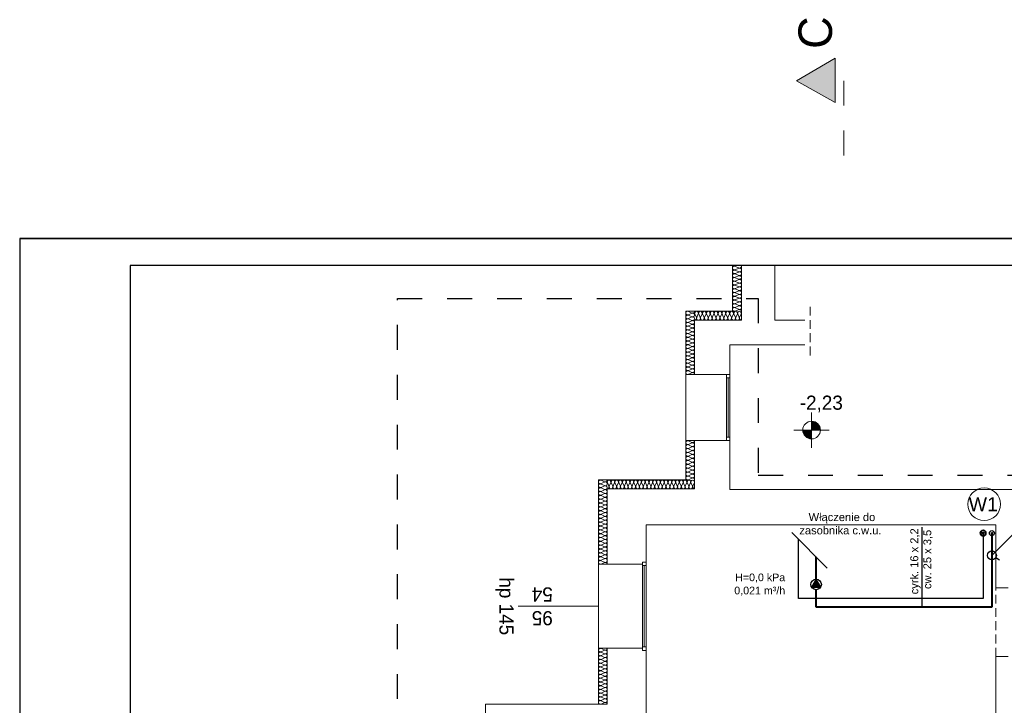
# Model space of a CAD drawing. Extents: x -528673 to -426178, y 23200 to 131944.
# Tile 6 of 87: x -528673 to -517523, y 34174 to 41936. Entities that reach past the tile are written whole.
import ezdxf
from ezdxf import colors
from ezdxf.entities.mleader import LeaderData, LeaderLine
from ezdxf.lldxf.tags import DXFTag
from ezdxf.math import Vec2, Vec3

# ---------------------------------------------------------------- set-up
doc = ezdxf.new("R2010")
doc.units = 0
doc.header["$MEASUREMENT"] = 0
doc.linetypes.add('Dashed', pattern=[564.444447, 282.222223, -282.222223])
doc.linetypes.add('Krawędzie ukryte', pattern=[150, 100, -50])
doc.layers.get('0').update_dxf_attribs({"color": 252})
for name, color, linetype in [('#PODKŁAD', 252, 'Continuous'), ('_TABELA', 7, 'Continuous'), ('Inwent Izolacje', 252, 'Continuous'), ('INWENT RZĘDNE', 252, 'Continuous'), ('IS_Text_Armatury_Wodociag', 7, 'Continuous'), ('IS_Text_Pion_Wodociag', 7, 'Continuous')]:
    doc.layers.add(name, color=color, linetype=linetype)
for name, color, linetype, lineweight in [('Inwent Izolacje_Nr_Pióra__2', 252, 'Continuous', 13), ('INWENT OPISY_Nr_Pióra__21', 252, 'Continuous', 9), ('INWENT OPISY_Nr_Pióra__41', 252, 'Continuous', 15), ('INWENT RZĘDNE_Nr_Pióra__21', 252, 'Continuous', 9), ('INWENT. OKNA_Nr_Pióra__21', 252, 'Continuous', 9), ('INWENT. OKNA_Nr_Pióra__5', 252, 'Continuous', 13), ('INWENT.ŚCIANY_Nr_Pióra__1', 252, 'Continuous', 25), ('INWENT.ŚCIANY_Nr_Pióra__20', 252, 'Continuous', 60), ('INWENT.ŚCIANY_Nr_Pióra__21', 252, 'Continuous', 9), ('INWENT.ŚCIANY_Nr_Pióra__3', 252, 'Continuous', 13), ('Istniejące stropy_Nr_Pióra__5', 252, 'Continuous', 13)]:
    doc.layers.add(name, color=color, linetype=linetype, lineweight=lineweight)
for name, color, linetype, true_color in [('IS_Armatura_Wodociag', 7, 'SOLID', 0x000000), ('IS_Ciepła_woda', 1, 'DASHDOT', 0xff0000), ('IS_Cyrkulacja', 7, 'DASHWAVE', 0x800080), ('IS_Opisy_działek_Wodociag', 7, 'SOLID', 0x000000)]:
    doc.layers.add(name, color=color, linetype=linetype, true_color=true_color)
doc.styles.add('GENERATED_STYLE_1', font='txt')
doc.styles.add('GENERATED_STYLE_5', font='txt')
doc.styles.get("Standard").update_dxf_attribs({"font": 'arial.ttf', "bigfont": 'BIGFONT.SHX'})
doc.linetypes.add('CYRKULACJ1', pattern='A,2.5,-1.5,["~",Standard,S=1,R=0,X=-0.5,Y=-0.4],-1.5', length=5.5)
tags = doc.linetypes.add('DASHDOT', pattern=[20, 10, -5, 0, -5]).pattern_tags.tags
tags[10:11] = [DXFTag(74, 4), DXFTag(75, 0), DXFTag(340, '0'), DXFTag(46, 0.0), DXFTag(50, 0.0), DXFTag(44, 0.0), DXFTag(45, 0.0)]
tags[8:9] = [DXFTag(74, 4), DXFTag(75, 0), DXFTag(340, '0'), DXFTag(46, 0.0), DXFTag(50, 0.0), DXFTag(44, 0.0), DXFTag(45, 0.0)]
tags[6:7] = [DXFTag(74, 4), DXFTag(75, 0), DXFTag(340, '0'), DXFTag(46, 0.0), DXFTag(50, 0.0), DXFTag(44, 0.0), DXFTag(45, 0.0)]
tags[4:5] = [DXFTag(74, 4), DXFTag(75, 0), DXFTag(340, '0'), DXFTag(46, 0.0), DXFTag(50, 0.0), DXFTag(44, 0.0), DXFTag(45, 0.0)]
tags = doc.linetypes.add('DASHWAVE', pattern='A,10,-5,-20,[138,IS_LineDef.shx,S=2,R=0,X=-20,Y=0],-5', length=40).pattern_tags.tags
tags[16:17] = [DXFTag(74, 4), DXFTag(75, 0), DXFTag(340, '0'), DXFTag(46, 0.0), DXFTag(50, 0.0), DXFTag(44, 0.0), DXFTag(45, 0.0)]
tags[6:7] = [DXFTag(74, 4), DXFTag(75, 0), DXFTag(340, '0'), DXFTag(46, 0.0), DXFTag(50, 0.0), DXFTag(44, 0.0), DXFTag(45, 0.0)]
tags[4:5] = [DXFTag(74, 4), DXFTag(75, 0), DXFTag(340, '0'), DXFTag(46, 0.0), DXFTag(50, 0.0), DXFTag(44, 0.0), DXFTag(45, 0.0)]
tags = doc.linetypes.add('SOLID', pattern=[10, 10, 0]).pattern_tags.tags
tags[6:7] = [DXFTag(74, 4), DXFTag(75, 0), DXFTag(340, '0'), DXFTag(46, 0.0), DXFTag(50, 0.0), DXFTag(44, 0.0), DXFTag(45, 0.0)]
tags[4:5] = [DXFTag(74, 4), DXFTag(75, 0), DXFTag(340, '0'), DXFTag(46, 0.0), DXFTag(50, 0.0), DXFTag(44, 0.0), DXFTag(45, 0.0)]

# ---------------------------------------------------------------- blocks, each defined once
blk = doc.blocks.new('Izolacja cieplna 14_228', base_point=(-522020, 36725))
at = {"layer": 'Inwent Izolacje_Nr_Pióra__2', "linetype": 'Continuous'}
for p, q in [((-522090, 36723), (-522050, 36705)), ((-522050, 36701), (-522090, 36683)), ((-522090, 36679), (-522050, 36661)), ((-522050, 36658), (-522090, 36640)), ((-522090, 36636), (-522050, 36618)), ((-522050, 36614), (-522090, 36596)), ((-522090, 36592), (-522050, 36574)), ((-522050, 36571), (-522090, 36553)), ((-522090, 36549), (-522050, 36531)), ((-522050, 36527), (-522090, 36509)), ((-522090, 36506), (-522050, 36488)), ((-522050, 36484), (-522090, 36466)), ((-522090, 36462), (-522050, 36444)), ((-522050, 36441), (-522090, 36422)), ((-522090, 36419), (-522050, 36401)), ((-522050, 36397), (-522090, 36379)), ((-522090, 36375), (-522050, 36357)), ((-522050, 36354), (-522090, 36336)), ((-522090, 36332), (-522050, 36314)), ((-522050, 36310), (-522090, 36292)), ((-522090, 36289), (-522050, 36271)), ((-522050, 36267), (-522090, 36249)), ((-522090, 36245), (-522050, 36227)), ((-522050, 36224), (-522090, 36205)), ((-522090, 36202), (-522050, 36184)), ((-522050, 36180), (-522090, 36162)), ((-522090, 36158), (-522050, 36140)), ((-522050, 36137), (-522090, 36119)), ((-522090, 36115), (-522050, 36097)), ((-522050, 36093), (-522090, 36075)), ((-522090, 36072), (-522050, 36054)), ((-522050, 36050), (-522090, 36032)), ((-522090, 36028), (-522050, 36010)), ((-522050, 36006), (-522090, 35988)), ((-522090, 35985), (-522050, 35967)), ((-522050, 35963), (-522090, 35945)), ((-522090, 35941), (-522050, 35923)), ((-522050, 35920), (-522090, 35902)), ((-522090, 35898), (-522050, 35880)), ((-522050, 35876), (-522090, 35858)), ((-522090, 35855), (-522050, 35836)), ((-522050, 35833), (-522090, 35815)), ((-522090, 35811), (-522050, 35793)), ((-522050, 35789), (-522090, 35771))]:
    blk.add_line(p, q, dxfattribs=at)
for centre, start_param, end_param in [((-522099, 36703), 2.728799, 6.695979), ((-522041, 36725), 5.870392, 7.853982), ((-522041, 36681), 5.870392, 9.837571), ((-522099, 36659), 2.728799, 6.695979), ((-522099, 36616), 2.728799, 6.695979), ((-522099, 36573), 2.728799, 6.695979), ((-522041, 36638), 5.870392, 9.837571), ((-522041, 36594), 5.870392, 9.837571), ((-522041, 36551), 5.870392, 9.837571), ((-522099, 36529), 2.728799, 6.695979), ((-522099, 36486), 2.728799, 6.695979), ((-522099, 36442), 2.728799, 6.695979), ((-522041, 36507), 5.870392, 9.837571), ((-522041, 36464), 5.870392, 9.837571), ((-522099, 36399), 2.728799, 6.695979), ((-522099, 36356), 2.728799, 6.695979), ((-522041, 36421), 5.870392, 9.837571), ((-522041, 36377), 5.870392, 9.837571), ((-522041, 36334), 5.870392, 9.837571), ((-522099, 36312), 2.728799, 6.695979), ((-522099, 36269), 2.728799, 6.695979), ((-522099, 36225), 2.728799, 6.695979), ((-522041, 36290), 5.870392, 9.837571), ((-522041, 36247), 5.870392, 9.837571), ((-522099, 36182), 2.728799, 6.695979), ((-522099, 36139), 2.728799, 6.695979), ((-522041, 36204), 5.870392, 9.837571), ((-522041, 36160), 5.870392, 9.837571), ((-522041, 36117), 5.870392, 9.837571), ((-522099, 36095), 2.728799, 6.695979), ((-522099, 36052), 2.728799, 6.695979), ((-522099, 36008), 2.728799, 6.695979), ((-522041, 36073), 5.870392, 9.837571), ((-522041, 36030), 5.870392, 9.837571), ((-522099, 35965), 2.728799, 6.695979), ((-522099, 35921), 2.728799, 6.695979), ((-522041, 35987), 5.870392, 9.837571), ((-522041, 35943), 5.870392, 9.837571), ((-522041, 35900), 5.870392, 9.837571), ((-522099, 35878), 2.728799, 6.695979), ((-522099, 35835), 2.728799, 6.695979), ((-522099, 35791), 2.728799, 6.695979), ((-522041, 35856), 5.870392, 9.837571), ((-522041, 35813), 5.870392, 9.837571), ((-522041, 35770), 1.570796, 3.554385)]:
    blk.add_ellipse(centre, major_axis=(0, -21.7), ratio=0.979878, start_param=start_param, end_param=end_param, dxfattribs=at)
blk = doc.blocks.new('Izolacja cieplna 14_229', base_point=(-522020, 34820))
at = {"layer": 'Inwent Izolacje_Nr_Pióra__2', "linetype": 'Continuous'}
for p, q in [((-522090, 34818), (-522050, 34800)), ((-522050, 34797), (-522090, 34779)), ((-522090, 34775), (-522050, 34758)), ((-522050, 34754), (-522090, 34737)), ((-522090, 34733), (-522050, 34715)), ((-522050, 34712), (-522090, 34694)), ((-522090, 34691), (-522050, 34673)), ((-522050, 34670), (-522090, 34652)), ((-522090, 34648), (-522050, 34631)), ((-522050, 34627), (-522090, 34610)), ((-522090, 34606), (-522050, 34588)), ((-522050, 34585), (-522090, 34567)), ((-522090, 34564), (-522050, 34546)), ((-522050, 34543), (-522090, 34525)), ((-522090, 34521), (-522050, 34504)), ((-522050, 34500), (-522090, 34483)), ((-522090, 34479), (-522050, 34461)), ((-522050, 34458), (-522090, 34440)), ((-522090, 34437), (-522050, 34419)), ((-522050, 34416), (-522090, 34398)), ((-522090, 34394), (-522050, 34377)), ((-522050, 34373), (-522090, 34356)), ((-522090, 34352), (-522050, 34334)), ((-522050, 34331), (-522090, 34313)), ((-522090, 34310), (-522050, 34292)), ((-522050, 34289), (-522090, 34271)), ((-522090, 34267), (-522050, 34250)), ((-522050, 34246), (-522090, 34229)), ((-522090, 34225), (-522050, 34207)), ((-522050, 34204), (-522090, 34186))]:
    blk.add_line(p, q, dxfattribs=at)
for centre, start_param, end_param in [((-522099, 34798), 1.158003, 5.125183), ((-522041, 34820), 4.299596, 6.283185), ((-522041, 34777), 4.299595, 8.266774), ((-522099, 34756), 1.158003, 5.125183), ((-522099, 34714), 1.158003, 5.125183), ((-522099, 34671), 1.158003, 5.125183), ((-522041, 34735), 4.299595, 8.266774), ((-522041, 34693), 4.299595, 8.266774), ((-522099, 34629), 1.158003, 5.125183), ((-522099, 34587), 1.158003, 5.125183), ((-522099, 34544), 1.158003, 5.125183), ((-522041, 34650), 4.299595, 8.266774), ((-522041, 34608), 4.299595, 8.266774), ((-522041, 34566), 4.299595, 8.266774), ((-522099, 34502), 1.158003, 5.125183), ((-522099, 34460), 1.158003, 5.125183), ((-522041, 34523), 4.299595, 8.266774), ((-522041, 34481), 4.299595, 8.266774), ((-522041, 34439), 4.299595, 8.266774), ((-522099, 34417), 1.158003, 5.125183), ((-522099, 34375), 1.158003, 5.125183), ((-522099, 34333), 1.158003, 5.125183), ((-522041, 34396), 4.299595, 8.266774), ((-522041, 34354), 4.299595, 8.266774), ((-522099, 34290), 1.158003, 5.125183), ((-522099, 34248), 1.158003, 5.125183), ((-522041, 34312), 4.299595, 8.266774), ((-522041, 34269), 4.299595, 8.266774), ((-522041, 34227), 4.299595, 8.266774), ((-522099, 34206), 1.158003, 5.125183), ((-522041, 34185), 0, 1.983589)]:
    blk.add_ellipse(centre, major_axis=(21.3, 0), ratio=0.995244, start_param=start_param, end_param=end_param, dxfattribs=at)
blk = doc.blocks.new('Izolacja cieplna 14_230', base_point=(-521030, 36625))
at = {"layer": 'Inwent Izolacje_Nr_Pióra__2', "linetype": 'Continuous'}
for p, q in [((-522000, 36654), (-522018, 36695)), ((-521979, 36695), (-521997, 36654)), ((-521957, 36654), (-521975, 36695)), ((-521936, 36695), (-521954, 36654)), ((-521914, 36654), (-521932, 36695)), ((-521893, 36695), (-521911, 36654)), ((-521871, 36654), (-521889, 36695)), ((-521850, 36695), (-521868, 36654)), ((-521828, 36654), (-521846, 36695)), ((-521807, 36695), (-521825, 36654)), ((-521785, 36654), (-521803, 36695)), ((-521764, 36695), (-521782, 36654)), ((-521742, 36654), (-521760, 36695)), ((-521721, 36695), (-521739, 36654)), ((-521699, 36654), (-521717, 36695)), ((-521678, 36695), (-521696, 36654)), ((-521656, 36654), (-521674, 36695)), ((-521635, 36695), (-521653, 36654)), ((-521613, 36654), (-521631, 36695)), ((-521592, 36695), (-521609, 36654)), ((-521570, 36654), (-521588, 36695)), ((-521549, 36695), (-521566, 36654)), ((-521527, 36654), (-521545, 36695)), ((-521505, 36695), (-521523, 36654)), ((-521484, 36654), (-521502, 36695)), ((-521462, 36695), (-521480, 36654)), ((-521441, 36654), (-521459, 36695)), ((-521419, 36695), (-521437, 36654)), ((-521398, 36654), (-521416, 36695)), ((-521376, 36695), (-521394, 36654)), ((-521355, 36654), (-521373, 36695)), ((-521333, 36695), (-521351, 36654)), ((-521312, 36654), (-521330, 36695)), ((-521290, 36695), (-521308, 36654)), ((-521269, 36654), (-521287, 36695)), ((-521247, 36695), (-521265, 36654)), ((-521226, 36654), (-521244, 36695)), ((-521204, 36695), (-521222, 36654)), ((-521183, 36654), (-521201, 36695)), ((-521161, 36695), (-521179, 36654)), ((-521140, 36654), (-521158, 36695)), ((-521118, 36695), (-521136, 36654)), ((-521097, 36654), (-521114, 36695)), ((-521075, 36695), (-521093, 36654)), ((-521054, 36654), (-521071, 36695)), ((-521032, 36695), (-521050, 36654))]:
    blk.add_line(p, q, dxfattribs=at)
for centre, start_param, end_param in [((-521999, 36703), 2.728799, 6.695979), ((-521956, 36703), 2.728799, 6.695979), ((-521913, 36703), 2.728799, 6.695979), ((-521870, 36703), 2.728799, 6.695979), ((-521826, 36703), 2.728799, 6.695979), ((-521783, 36703), 2.728799, 6.695979), ((-521740, 36703), 2.728799, 6.695979), ((-521697, 36703), 2.728799, 6.695979), ((-521654, 36703), 2.728799, 6.695979), ((-521611, 36703), 2.728799, 6.695979), ((-521568, 36703), 2.728799, 6.695979), ((-521525, 36703), 2.728799, 6.695979), ((-521482, 36703), 2.728799, 6.695979), ((-521439, 36703), 2.728799, 6.695979), ((-521396, 36703), 2.728799, 6.695979), ((-521353, 36703), 2.728799, 6.695979), ((-521310, 36703), 2.728799, 6.695979), ((-521267, 36703), 2.728799, 6.695979), ((-521224, 36703), 2.728799, 6.695979), ((-521181, 36703), 2.728799, 6.695979), ((-521138, 36703), 2.728799, 6.695979), ((-521095, 36703), 2.728799, 6.695979), ((-521052, 36703), 2.728799, 6.695979), ((-522020, 36646), 1.570796, 3.554385), ((-521977, 36646), 5.870392, 9.837571), ((-521934, 36646), 5.870392, 9.837571), ((-521891, 36646), 5.870392, 9.837571), ((-521848, 36646), 5.870392, 9.837571), ((-521805, 36646), 5.870392, 9.837571), ((-521762, 36646), 5.870392, 9.837571), ((-521719, 36646), 5.870392, 9.837571), ((-521676, 36646), 5.870392, 9.837571), ((-521633, 36646), 5.870392, 9.837571), ((-521590, 36646), 5.870392, 9.837571), ((-521547, 36646), 5.870392, 9.837571), ((-521504, 36646), 5.870392, 9.837571), ((-521461, 36646), 5.870392, 9.837571), ((-521418, 36646), 5.870392, 9.837571), ((-521375, 36646), 5.870392, 9.837571), ((-521331, 36646), 5.870392, 9.837571), ((-521288, 36646), 5.870392, 9.837571), ((-521245, 36646), 5.870392, 9.837571), ((-521202, 36646), 5.870392, 9.837571), ((-521159, 36646), 5.870392, 9.837571), ((-521116, 36646), 5.870392, 9.837571), ((-521073, 36646), 5.870392, 9.837571), ((-521030, 36646), 5.870392, 7.853982)]:
    blk.add_ellipse(centre, major_axis=(-21.5, 0), ratio=0.988201, start_param=start_param, end_param=end_param, dxfattribs=at)
blk = doc.blocks.new('Izolacja cieplna 14_231', base_point=(-521030, 37170))
at = {"layer": 'Inwent Izolacje_Nr_Pióra__2', "linetype": 'Continuous'}
for p, q in [((-521100, 37168), (-521060, 37149)), ((-521060, 37145), (-521100, 37127)), ((-521100, 37123), (-521060, 37105)), ((-521060, 37101), (-521100, 37082)), ((-521100, 37079), (-521060, 37060)), ((-521060, 37056), (-521100, 37038)), ((-521100, 37034), (-521060, 37016)), ((-521060, 37012), (-521100, 36993)), ((-521100, 36990), (-521060, 36971)), ((-521060, 36967), (-521100, 36949)), ((-521100, 36945), (-521060, 36927)), ((-521060, 36923), (-521100, 36904)), ((-521100, 36901), (-521060, 36882)), ((-521060, 36878), (-521100, 36860)), ((-521100, 36856), (-521060, 36838)), ((-521060, 36834), (-521100, 36815)), ((-521100, 36812), (-521060, 36793)), ((-521060, 36789), (-521100, 36771)), ((-521100, 36767), (-521060, 36749)), ((-521060, 36745), (-521100, 36726))]:
    blk.add_line(p, q, dxfattribs=at)
for centre, start_param, end_param in [((-521109, 37147), 2.728799, 6.695979), ((-521051, 37170), 5.870392, 7.853982), ((-521051, 37125), 5.870392, 9.837571), ((-521109, 37103), 2.728799, 6.695979), ((-521109, 37058), 2.728799, 6.695979), ((-521109, 37014), 2.728799, 6.695979), ((-521051, 37081), 5.870392, 9.837571), ((-521051, 37036), 5.870392, 9.837571), ((-521109, 36969), 2.728799, 6.695979), ((-521109, 36925), 2.728799, 6.695979), ((-521051, 36992), 5.870392, 9.837571), ((-521051, 36947), 5.870392, 9.837571), ((-521051, 36903), 5.870392, 9.837571), ((-521109, 36880), 2.728799, 6.695979), ((-521109, 36836), 2.728799, 6.695979), ((-521109, 36791), 2.728799, 6.695979), ((-521051, 36858), 5.870392, 9.837571), ((-521051, 36814), 5.870392, 9.837571), ((-521109, 36747), 2.728799, 6.695979), ((-521051, 36769), 5.870392, 9.837571), ((-521051, 36725), 1.570796, 3.554385)]:
    blk.add_ellipse(centre, major_axis=(0, -22.2), ratio=0.955857, start_param=start_param, end_param=end_param, dxfattribs=at)
blk = doc.blocks.new('Izolacja cieplna 14_232', base_point=(-521030, 38635))
at = {"layer": 'Inwent Izolacje_Nr_Pióra__2', "linetype": 'Continuous'}
for p, q in [((-521100, 38633), (-521060, 38615)), ((-521060, 38612), (-521100, 38594)), ((-521100, 38591), (-521060, 38573)), ((-521060, 38570), (-521100, 38552)), ((-521100, 38549), (-521060, 38531)), ((-521060, 38528), (-521100, 38510)), ((-521100, 38507), (-521060, 38489)), ((-521060, 38486), (-521100, 38468)), ((-521100, 38465), (-521060, 38447)), ((-521060, 38444), (-521100, 38426)), ((-521100, 38422), (-521060, 38405)), ((-521060, 38401), (-521100, 38384)), ((-521100, 38380), (-521060, 38363)), ((-521060, 38359), (-521100, 38342)), ((-521100, 38338), (-521060, 38321)), ((-521060, 38317), (-521100, 38300)), ((-521100, 38296), (-521060, 38279)), ((-521060, 38275), (-521100, 38258)), ((-521100, 38254), (-521060, 38237)), ((-521060, 38233), (-521100, 38216)), ((-521100, 38212), (-521060, 38195)), ((-521060, 38191), (-521100, 38174)), ((-521100, 38170), (-521060, 38153)), ((-521060, 38149), (-521100, 38132)), ((-521100, 38128), (-521060, 38111)), ((-521060, 38107), (-521100, 38090)), ((-521100, 38086), (-521060, 38069)), ((-521060, 38065), (-521100, 38047)), ((-521100, 38044), (-521060, 38026)), ((-521060, 38023), (-521100, 38005)), ((-521100, 38002), (-521060, 37984)), ((-521060, 37981), (-521100, 37963)), ((-521100, 37960), (-521060, 37942)), ((-521060, 37939), (-521100, 37921))]:
    blk.add_line(p, q, dxfattribs=at)
for centre, start_param, end_param in [((-521109, 38614), 1.158003, 5.125183), ((-521109, 38571), 1.158003, 5.125183), ((-521051, 38635), 4.299596, 6.283185), ((-521051, 38592), 4.299595, 8.266774), ((-521109, 38529), 1.158003, 5.125183), ((-521109, 38487), 1.158003, 5.125183), ((-521051, 38550), 4.299595, 8.266774), ((-521051, 38508), 4.299595, 8.266774), ((-521051, 38466), 4.299595, 8.266774), ((-521109, 38445), 1.158003, 5.125183), ((-521109, 38403), 1.158003, 5.125183), ((-521109, 38361), 1.158003, 5.125183), ((-521051, 38424), 4.299595, 8.266774), ((-521051, 38382), 4.299595, 8.266774), ((-521051, 38340), 4.299595, 8.266774), ((-521109, 38319), 1.158003, 5.125183), ((-521109, 38277), 1.158003, 5.125183), ((-521109, 38235), 1.158003, 5.125183), ((-521051, 38298), 4.299595, 8.266774), ((-521051, 38256), 4.299595, 8.266774), ((-521109, 38193), 1.158003, 5.125183), ((-521109, 38151), 1.158003, 5.125183), ((-521051, 38214), 4.299595, 8.266774), ((-521051, 38172), 4.299595, 8.266774), ((-521051, 38130), 4.299595, 8.266774), ((-521109, 38109), 1.158003, 5.125183), ((-521109, 38067), 1.158003, 5.125183), ((-521109, 38025), 1.158003, 5.125183), ((-521051, 38088), 4.299595, 8.266774), ((-521051, 38046), 4.299595, 8.266774), ((-521051, 38004), 4.299595, 8.266774), ((-521109, 37983), 1.158003, 5.125183), ((-521109, 37941), 1.158003, 5.125183), ((-521051, 37962), 4.299595, 8.266774), ((-521051, 37920), 0, 1.983589)]:
    blk.add_ellipse(centre, major_axis=(21.3, 0), ratio=0.988791, start_param=start_param, end_param=end_param, dxfattribs=at)
blk = doc.blocks.new('Izolacja cieplna 14_233', base_point=(-520500, 38535))
at = {"layer": 'Inwent Izolacje_Nr_Pióra__2', "linetype": 'Continuous'}
for p, q in [((-521010, 38564), (-521028, 38605)), ((-520988, 38605), (-521006, 38564)), ((-520966, 38564), (-520984, 38605)), ((-520944, 38605), (-520962, 38564)), ((-520922, 38564), (-520940, 38605)), ((-520900, 38605), (-520918, 38564)), ((-520877, 38564), (-520896, 38605)), ((-520855, 38605), (-520874, 38564)), ((-520833, 38564), (-520852, 38605)), ((-520811, 38605), (-520830, 38564)), ((-520789, 38564), (-520807, 38605)), ((-520767, 38605), (-520785, 38564)), ((-520745, 38564), (-520763, 38605)), ((-520723, 38605), (-520741, 38564)), ((-520701, 38564), (-520719, 38605)), ((-520679, 38605), (-520697, 38564)), ((-520657, 38564), (-520675, 38605)), ((-520635, 38605), (-520653, 38564)), ((-520612, 38564), (-520631, 38605)), ((-520590, 38605), (-520609, 38564)), ((-520568, 38564), (-520587, 38605)), ((-520546, 38605), (-520565, 38564)), ((-520524, 38564), (-520542, 38605)), ((-520502, 38605), (-520520, 38564))]:
    blk.add_line(p, q, dxfattribs=at)
for centre, start_param, end_param in [((-521008, 38613), 2.728799, 6.695979), ((-520964, 38613), 2.728799, 6.695979), ((-520920, 38613), 2.728799, 6.695979), ((-520876, 38613), 2.728799, 6.695979), ((-520831, 38613), 2.728799, 6.695979), ((-520787, 38613), 2.728799, 6.695979), ((-520743, 38613), 2.728799, 6.695979), ((-520699, 38613), 2.728799, 6.695979), ((-520655, 38613), 2.728799, 6.695979), ((-520611, 38613), 2.728799, 6.695979), ((-520566, 38613), 2.728799, 6.695979), ((-520522, 38613), 2.728799, 6.695979), ((-521030, 38556), 1.570796, 3.554385), ((-520986, 38556), 5.870392, 9.837571), ((-520942, 38556), 5.870392, 9.837571), ((-520898, 38556), 5.870392, 9.837571), ((-520854, 38556), 5.870392, 9.837571), ((-520809, 38556), 5.870392, 9.837571), ((-520765, 38556), 5.870392, 9.837571), ((-520721, 38556), 5.870392, 9.837571), ((-520677, 38556), 5.870392, 9.837571), ((-520633, 38556), 5.870392, 9.837571), ((-520589, 38556), 5.870392, 9.837571), ((-520544, 38556), 5.870392, 9.837571), ((-520500, 38556), 5.870392, 7.853982)]:
    blk.add_ellipse(centre, major_axis=(-22.1, 0), ratio=0.963071, start_param=start_param, end_param=end_param, dxfattribs=at)
blk = doc.blocks.new('Izolacja cieplna 14_234', base_point=(-520500, 39145))
at = {"layer": 'Inwent Izolacje_Nr_Pióra__2', "linetype": 'Continuous'}
for p, q in [((-520570, 39143), (-520530, 39125)), ((-520530, 39122), (-520570, 39104)), ((-520570, 39100), (-520530, 39083)), ((-520530, 39079), (-520570, 39061)), ((-520570, 39058), (-520530, 39040)), ((-520530, 39037), (-520570, 39019)), ((-520570, 39015), (-520530, 38998)), ((-520530, 38994), (-520570, 38976)), ((-520570, 38973), (-520530, 38955)), ((-520530, 38952), (-520570, 38934)), ((-520570, 38930), (-520530, 38913)), ((-520530, 38909), (-520570, 38891)), ((-520570, 38888), (-520530, 38870)), ((-520530, 38867), (-520570, 38849)), ((-520570, 38845), (-520530, 38828)), ((-520530, 38824), (-520570, 38806)), ((-520570, 38803), (-520530, 38785)), ((-520530, 38782), (-520570, 38764)), ((-520570, 38760), (-520530, 38743)), ((-520530, 38739), (-520570, 38721)), ((-520570, 38718), (-520530, 38700)), ((-520530, 38697), (-520570, 38679)), ((-520570, 38675), (-520530, 38658)), ((-520530, 38654), (-520570, 38636))]:
    blk.add_line(p, q, dxfattribs=at)
for centre, start_param, end_param in [((-520579, 39123), 1.158003, 5.125183), ((-520521, 39145), 4.299596, 6.283185), ((-520579, 39081), 1.158003, 5.125183), ((-520579, 39038), 1.158003, 5.125183), ((-520521, 39102), 4.299595, 8.266774), ((-520521, 39060), 4.299595, 8.266774), ((-520521, 39017), 4.299595, 8.266774), ((-520579, 38996), 1.158003, 5.125183), ((-520579, 38953), 1.158003, 5.125183), ((-520579, 38911), 1.158003, 5.125183), ((-520521, 38975), 4.299595, 8.266774), ((-520521, 38932), 4.299595, 8.266774), ((-520579, 38868), 1.158003, 5.125183), ((-520579, 38826), 1.158003, 5.125183), ((-520579, 38783), 1.158003, 5.125183), ((-520521, 38890), 4.299595, 8.266774), ((-520521, 38847), 4.299595, 8.266774), ((-520521, 38805), 4.299595, 8.266774), ((-520579, 38741), 1.158003, 5.125183), ((-520579, 38698), 1.158003, 5.125183), ((-520521, 38762), 4.299595, 8.266774), ((-520521, 38720), 4.299595, 8.266774), ((-520521, 38677), 4.299595, 8.266774), ((-520579, 38656), 1.158003, 5.125183), ((-520521, 38635), 0, 1.983589)]:
    blk.add_ellipse(centre, major_axis=(21.3, 0), ratio=0.999163, start_param=start_param, end_param=end_param, dxfattribs=at)
blk = doc.blocks.new('Koty wysokościowe_120', base_point=(-519705, 37290))
at = {"layer": 'INWENT RZĘDNE_Nr_Pióra__21', "linetype": 'Continuous'}
for points in [[(-519705, 37290), (-519605, 37290), (-519613, 37328), (-519635, 37361), (-519667, 37382), (-519705, 37390)], [(-519705, 37290), (-519805, 37290), (-519798, 37252), (-519776, 37219), (-519743, 37197), (-519705, 37190)]]:
    blk.add_hatch(color=256, dxfattribs=at).paths.add_polyline_path(points, flags=0)
for p, q in [((-519705, 37090), (-519705, 37490)), ((-519905, 37290), (-519505, 37290))]:
    blk.add_line(p, q, dxfattribs=at)
blk.add_circle((-519705, 37290), 100, dxfattribs=at)
at = {"layer": 'INWENT RZĘDNE_Nr_Pióra__21', "insert": (-519839, 37490), "char_height": 160, "attachment_point": 7, "style": 'GENERATED_STYLE_1'}
blk.add_mtext('{-2,23}', dxfattribs=at)
blk = doc.blocks.new('PIWNICA')
at = {"layer": 'INWENT OPISY_Nr_Pióra__21', "linetype": 'Continuous', "lineweight": 15}
blk.add_hatch(color=252, dxfattribs=at).paths.add_polyline_path([(-519876, 41245), (-519440, 41000), (-519440, 41500)], flags=0)
at = {"layer": 'INWENT OPISY_Nr_Pióra__21', "color": 252, "linetype": 'Krawędzie ukryte', "lineweight": 15}
for p, q in [((-519970, 39205), (-520750, 39205)), ((-519720, 38685), (-519720, 38105))]:
    blk.add_line(p, q, dxfattribs=at)
at = {"layer": 'INWENT OPISY_Nr_Pióra__41', "color": 252, "linetype": 'Continuous', "lineweight": 15}
for p, q in [((-519876, 41245), (-519440, 41500)), ((-519440, 41000), (-519440, 41500)), ((-519440, 41000), (-519876, 41245))]:
    blk.add_line(p, q, dxfattribs=at)
at = {"layer": 'INWENT OPISY_Nr_Pióra__41', "color": 252, "linetype": 'Dashed', "lineweight": 15}
blk.add_line((-519340, 41245), (-519340, 40145), dxfattribs=at)
at = {"layer": 'INWENT. OKNA_Nr_Pióra__5', "color": 252, "linetype": 'Continuous', "lineweight": 15}
for p, q in [((-520670, 37880), (-520670, 37920)), ((-520670, 37920), (-520630, 37920)), ((-520630, 37920), (-520630, 37880)), ((-520630, 37880), (-520670, 37880)), ((-520670, 37880), (-520670, 37210)), ((-520650, 37210), (-520650, 37880)), ((-520630, 37880), (-520630, 37210)), ((-520670, 37170), (-520670, 37210)), ((-520670, 37210), (-520630, 37210)), ((-520630, 37170), (-520670, 37170)), ((-520630, 37210), (-520630, 37170)), ((-521620, 35795), (-521580, 35795)), ((-521620, 35755), (-521620, 35795)), ((-521580, 35795), (-521580, 35755)), ((-521580, 35755), (-521620, 35755)), ((-521620, 34835), (-521620, 35755)), ((-521600, 35755), (-521600, 34835)), ((-521580, 34835), (-521580, 35755)), ((-522120, 35295), (-523030, 35295)), ((-521620, 34835), (-521580, 34835)), ((-521620, 34795), (-521620, 34835)), ((-521580, 34795), (-521620, 34795)), ((-521580, 34835), (-521580, 34795))]:
    blk.add_line(p, q, dxfattribs=at)
at = {"layer": 'INWENT.ŚCIANY_Nr_Pióra__1', "color": 252, "linetype": 'Continuous', "lineweight": 15}
for p, q in [((-520500, 39145), (-520500, 38535)), ((-520120, 38535), (-520120, 39145)), ((-520500, 38535), (-521030, 38535)), ((-521030, 38535), (-521030, 37920)), ((-520120, 38535), (-519780, 38535)), ((-520630, 38255), (-519780, 38255)), ((-520630, 37920), (-520630, 38255)), ((-520630, 37920), (-521030, 37920)), ((-520630, 37170), (-521030, 37170)), ((-521030, 37170), (-521030, 36625)), ((-520630, 36615), (-520630, 37170)), ((-522020, 35770), (-522020, 36625)), ((-522020, 36625), (-521030, 36625)), ((-520630, 36615), (-515400, 36615)), ((-521580, 36215), (-517620, 36215)), ((-521580, 35795), (-521580, 36215)), ((-517620, 36215), (-517620, 35505)), ((-521620, 35770), (-521620, 35795)), ((-521620, 35795), (-521580, 35795)), ((-521620, 35770), (-522020, 35770)), ((-517620, 35505), (-517480, 35505)), ((-521620, 34820), (-522020, 34820)), ((-522020, 34820), (-522020, 34185)), ((-521620, 34820), (-521620, 34795)), ((-521620, 34795), (-521580, 34795)), ((-521580, 33815), (-521580, 34795)), ((-517620, 34725), (-517480, 34725)), ((-517620, 34725), (-517620, 30795)), ((-522020, 34185), (-523400, 34185)), ((-523400, 34185), (-523400, 30435))]:
    blk.add_line(p, q, dxfattribs=at)
at = {"layer": 'INWENT.ŚCIANY_Nr_Pióra__20', "color": 252, "linetype": 'Dashed', "lineweight": 30}
for p, q in [((-524396, 38781), (-520310, 38781)), ((-524396, 28037), (-524396, 38781)), ((-520310, 38781), (-520310, 36781)), ((-520310, 36781), (-515010, 36781))]:
    blk.add_line(p, q, dxfattribs=at)
at = {"layer": 'INWENT.ŚCIANY_Nr_Pióra__21', "color": 252, "linetype": 'Continuous', "lineweight": 15}
for p, q in [((-521130, 37920), (-521130, 37170)), ((-521580, 35795), (-521580, 34795)), ((-522120, 34820), (-522120, 35770))]:
    blk.add_line(p, q, dxfattribs=at)
at = {"layer": 'INWENT.ŚCIANY_Nr_Pióra__3', "color": 252, "linetype": 'Continuous', "lineweight": 15}
for p, q in [((-520600, 38635), (-520600, 39145)), ((-521130, 38635), (-520600, 38635)), ((-521130, 37920), (-521130, 38635)), ((-521030, 37920), (-521130, 37920)), ((-521130, 36725), (-521130, 37170)), ((-521030, 37170), (-521130, 37170)), ((-522120, 35770), (-522120, 36725)), ((-522120, 36725), (-521130, 36725)), ((-522020, 35770), (-522120, 35770)), ((-522120, 34820), (-522120, 34185)), ((-522020, 34820), (-522120, 34820))]:
    blk.add_line(p, q, dxfattribs=at)
at = {"layer": 'Istniejące stropy_Nr_Pióra__5', "color": 252, "linetype": 'Krawędzie ukryte', "lineweight": 15}
blk.add_line((-517620, 34725), (-517620, 35505), dxfattribs=at)
at = {"layer": 'Inwent Izolacje', "color": 252, "linetype": 'Continuous', "lineweight": 15}
for name, p in [('Izolacja cieplna 14_234', (-520500, 39145)), ('Izolacja cieplna 14_232', (-521030, 38635)), ('Izolacja cieplna 14_233', (-520500, 38535)), ('Izolacja cieplna 14_231', (-521030, 37170)), ('Izolacja cieplna 14_228', (-522020, 36725)), ('Izolacja cieplna 14_230', (-521030, 36625)), ('Izolacja cieplna 14_229', (-522020, 34820))]:
    blk.add_blockref(name, p, dxfattribs=at)
at = {"layer": 'INWENT RZĘDNE', "color": 252, "lineweight": 15}
blk.add_blockref('Koty wysokościowe_120', (-519705, 37290), dxfattribs=at)
at = {"layer": 'INWENT OPISY_Nr_Pióra__21', "color": 252, "linetype": 'Continuous', "lineweight": 15, "insert": (-519854, 41789), "char_height": 380, "attachment_point": 2, "rotation": 90, "style": 'GENERATED_STYLE_5'}
blk.add_mtext('{C}', dxfattribs=at)
at = {"layer": 'INWENT. OKNA_Nr_Pióra__21', "color": 252, "linetype": 'Continuous', "lineweight": 15, "insert": (-523080, 35295), "char_height": 160, "attachment_point": 2, "rotation": 270, "style": 'GENERATED_STYLE_5'}
blk.add_mtext('{hp 145}', dxfattribs=at)
at = {"layer": 'INWENT. OKNA_Nr_Pióra__21', "color": 252, "linetype": 'Continuous', "lineweight": 15, "insert": (-522755, 35080), "char_height": 160, "width": 709.23, "attachment_point": 2, "rotation": 180, "line_spacing_factor": 1.007581, "style": 'GENERATED_STYLE_5'}
blk.add_mtext('{95\\P54}', dxfattribs=at)

msp = doc.modelspace()

# ---------------------------------------------------------------- block references
at = {"layer": '#PODKŁAD'}
msp.add_blockref('PIWNICA', (0, 0), dxfattribs=at)

# ---------------------------------------------------------------- wipeouts: each hides what was drawn before it
at = {"color": 3, "lineweight": 50}
msp.add_wipeout([(-528673, 24609), (-527423, 24914), (-527423, 39154), (-528673, 39459)], dxfattribs=at)

# ---------------------------------------------------------------- next in the draw order: hatches: boundary and pattern name
at = {"layer": 'IS_Armatura_Wodociag', "ltscale": 10}
msp.add_hatch(color=216, dxfattribs=at).paths.add_polyline_path([(-519654, 35602), (-519706, 35512), (-519602, 35512)])

# ---------------------------------------------------------------- next in the draw order: linework, layer by layer
msp.add_lwpolyline([(-519930, 36130), (-519527, 35727)])
at = {"color": 0, "lineweight": 15}
msp.add_circle((-517751, 36450), 185, dxfattribs=at)
at = {"layer": 'IS_Armatura_Wodociag', "color": 0, "lineweight": 30, "ltscale": 10}
for p, q in [((-517620, 35846), (-517576, 35821)), ((-519654, 35602), (-519706, 35512)), ((-519602, 35512), (-519654, 35602)), ((-519706, 35512), (-519602, 35512))]:
    msp.add_line(p, q, dxfattribs=at)
for centre, major_axis in [((-517663, 35871), (50, 0)), ((-519654, 35542), (60, 0))]:
    msp.add_ellipse(centre, major_axis=major_axis, ratio=1, dxfattribs=at)
at = {"layer": 'IS_Ciepła_woda', "color": 1, "lineweight": 30, "ltscale": 25}
for p, q in [((-519854, 35384), (-519854, 36054)), ((-517763, 36123), (-517763, 35692)), ((-517763, 35692), (-517763, 35384)), ((-517763, 35384), (-519854, 35384))]:
    msp.add_line(p, q, dxfattribs=at)
at = {"layer": 'IS_Ciepła_woda', "color": 1, "linetype": 'ByBlock', "lineweight": 35, "ltscale": 10}
msp.add_circle((-517763, 36123), 32.5, dxfattribs=at)
at = {"layer": 'IS_Ciepła_woda', "color": 1, "lineweight": 35, "ltscale": 10}
msp.add_circle((-517763, 36123), 12.5, dxfattribs=at)
at = {"layer": 'IS_Cyrkulacja', "color": 6, "linetype": 'CYRKULACJ1', "lineweight": 40, "ltscale": 100}
for p, q in [((-517663, 36123), (-517663, 35692)), ((-519654, 35602), (-519654, 35854)), ((-517663, 35692), (-517663, 35284)), ((-519654, 35284), (-519654, 35482)), ((-517663, 35284), (-519654, 35284))]:
    msp.add_line(p, q, dxfattribs=at)
at = {"layer": 'IS_Cyrkulacja', "color": 6, "linetype": 'CYRKULACJ1', "lineweight": 30, "ltscale": 100}
for radius in [28, 8]:
    msp.add_circle((-517663, 36123), radius, dxfattribs=at)
at = {"layer": 'IS_Opisy_działek_Wodociag', "ltscale": 10}
msp.add_line((-518458, 36192), (-518458, 35284), dxfattribs=at)

# ---------------------------------------------------------------- next in the draw order: texts
at = {"layer": 'IS_Opisy_działek_Wodociag', "ltscale": 10, "rotation": 90}
for s, insert, char_height, attachment_point in [('\\fArial|b0|i0;cyrk. 16 x 2,2', (-518470, 35430), 90, 7), ('\\fArial|b0|i0;cw. 25 x 3,5', (-518333, 35490), 90, 7), ('\\fArial|b0|i0;', (-519212, 36019), 93.6, 7), ('\\fArial|b0|i0;', (-519137, 35959), 93.6, 7), ('\\fArial|b0|i0;', (-519137, 35959), 93.6, 7), ('\\fArial|b0|i0;', (-518404, 35919), 93.6, 7), ('\\fArial|b0|i0;', (-518329, 35859), 93.6, 7), ('\\fArial|b0|i0;', (-518329, 35859), 93.6, 7), ('\\fArial|b0|i0;', (-519155, 35504), 93.6, 1), ('\\fArial|b0|i0;', (-519155, 35504), 93.6, 1), ('\\fArial|b0|i0;', (-518346, 35404), 93.6, 1), ('\\fArial|b0|i0;', (-518346, 35404), 93.6, 1)]:
    msp.add_mtext(s, dxfattribs=dict(at, insert=insert, char_height=char_height, attachment_point=attachment_point))
at = {"layer": 'IS_Text_Armatury_Wodociag', "color": 18, "linetype": 'SOLID', "ltscale": 10, "true_color": 0x000000, "insert": (-518877, 36108), "char_height": 90, "width": 1003.72, "attachment_point": 9}
msp.add_mtext('\\pxqc;\\fArial|b0|i0; W\\fArial|b0|i0|c238;łączenie do zasobnika c.w.u.', dxfattribs=at)
at = {"layer": 'IS_Text_Armatury_Wodociag', "color": 18, "linetype": 'SOLID', "ltscale": 10, "true_color": 0x000000, "char_height": 86.4}
for s, insert, attachment_point in [('\\fArial|b0|i0;', (-518813, 36004), 7), ('\\fArial|b0|i0;', (-520004, 35754), 9), ('\\fArial|b0|i0;H=0,0 kPa', (-520004, 35563), 9), ('\\fArial|b0|i0;0,021 m³/h', (-520004, 35414), 9)]:
    msp.add_mtext(s, dxfattribs=dict(at, insert=insert, attachment_point=attachment_point))
at = {"layer": 'IS_Text_Pion_Wodociag', "linetype": 'SOLID', "ltscale": 10, "insert": (-517761, 36371), "char_height": 158.4, "attachment_point": 8}
msp.add_mtext('\\fArial|b0|i0;W1', dxfattribs=at)

# ---------------------------------------------------------------- next in the draw order: leaders
ml = msp.add_multileader_mtext('Standard')
ml.set_content('')
ml.set_leader_properties()
ml.build(insert=Vec2(0, 0))
ml.multileader.update_dxf_attribs({"text_right_attachment_type": 6, "dogleg_length": 0.36, "arrow_head_size": 0.18})
ctx = ml.context
ctx.base_point, ctx.char_height, ctx.arrow_head_size, ctx.landing_gap_size, ctx.plane_origin = Vec3(-516712, 36130), 0.18, 0.18, 0.09, Vec3(161, 758)
ctx.right_attachment = 6
notes = []
notes.append((ctx, [(0, (1, 1, 0), (-517402, 36130), (1, 0), 690, [(0, [(-517663, 35871)], 0, [])])]))
ctx.mtext.insert = Vec3(-516712, 36130)
for ctx, leaders in notes:
    for number, flags, end, landing, length, lines in leaders:
        leader = LeaderData()
        leader.index, (leader.has_last_leader_line, leader.has_dogleg_vector, leader.attachment_direction) = number, flags
        leader.last_leader_point, leader.dogleg_vector, leader.dogleg_length = Vec3(end), Vec3(landing), length
        for number, points, colour, breaks in lines:
            line = LeaderLine()
            line.index, line.vertices, line.color, line.breaks = number, Vec3.list(points), colors.encode_raw_color(colour), breaks
            leader.lines.append(line)
        ctx.leaders.append(leader)

# ---------------------------------------------------------------- next in the draw order: wipeouts: each hides what was drawn before it
at = {"color": 3, "lineweight": 50}
msp.add_wipeout([(-528673, 39459), (-507673, 39459), (-507973, 39154), (-527858, 39154)], dxfattribs=at)

# ---------------------------------------------------------------- next in the draw order: linework, layer by layer
at = {"layer": '_TABELA', "color": 7}
msp.add_lwpolyline([(-528673, 39459), (-507673, 39459), (-528673, 39459), (-528673, 24609), (-507673, 24609), (-507673, 39459)], dxfattribs=at)
msp.add_lwpolyline([(-507973, 39154), (-527423, 39154), (-527423, 24914), (-507973, 24914)], close=True, dxfattribs=at)

doc.saveas('drawing.dxf')
